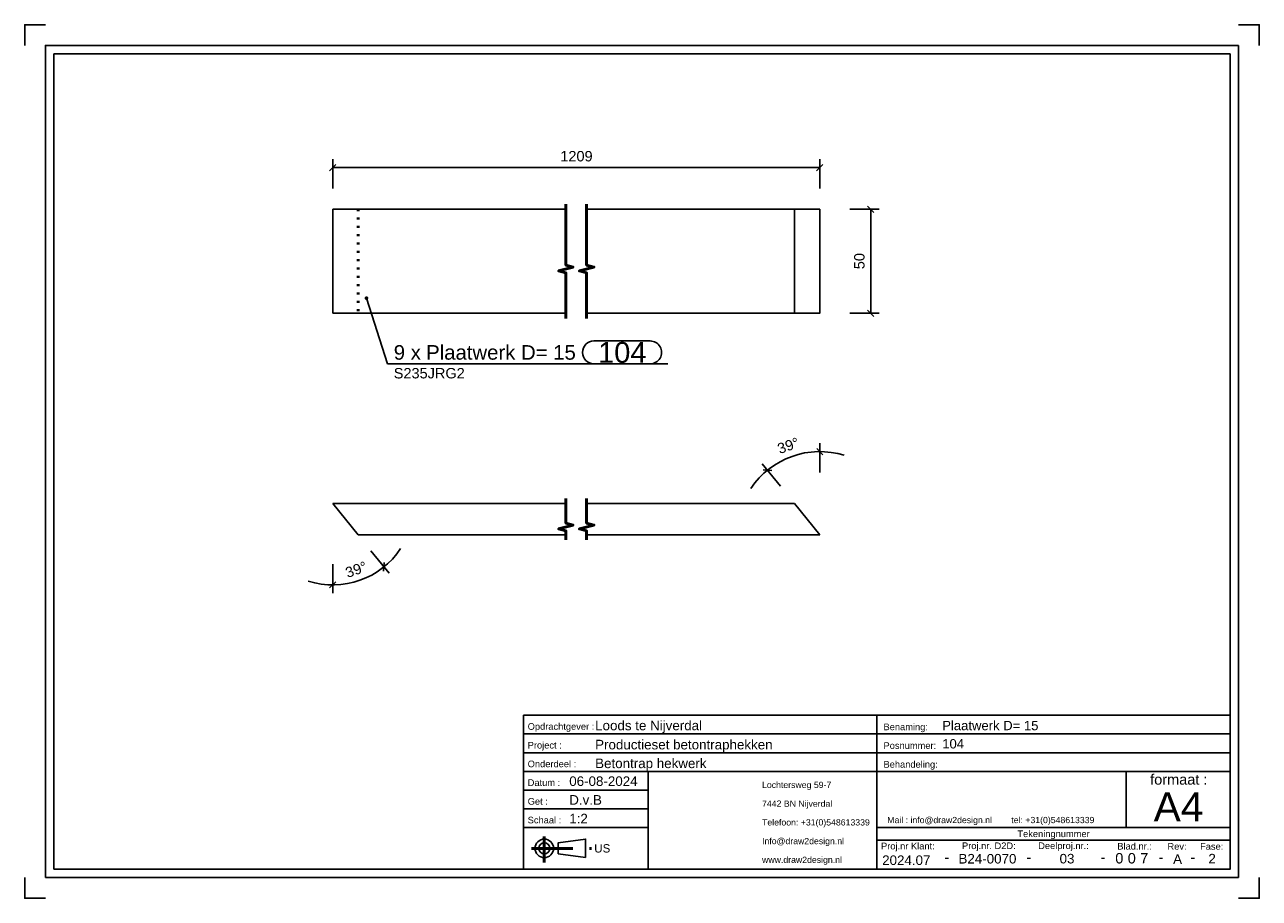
# Model space of a CAD drawing. Header units: millimetres. Extents: x -2 to 295, y -2968 to -2758.
import ezdxf
from ezdxf.enums import TextEntityAlignment as Align

# ---------------------------------------------------------------- set-up
doc = ezdxf.new("R2010")
doc.units = ezdxf.units.MM
doc.linetypes.add('DOT', pattern=[2, 0.5, -1.5])
doc.linetypes.add('STRICHPUNKT2', pattern=[18.5, 10, -4, 0.5, -4])
doc.layers.get('0').update_dxf_attribs({"linetype": 'CONTINUOUS'})
for name, color, linetype in [('DIM49', 4, 'CONTINUOUS'), ('TXT_ALL', 7, 'CONTINUOUS'), ('TXT_DIM49', 2, 'CONTINUOUS'), ('TXT_YELLOW', 2, 'CONTINUOUS')]:
    doc.layers.add(name, color=color, linetype=linetype)
doc.layers.add('LE_ALL', color=7, linetype='CONTINUOUS', lineweight=50)
doc.styles.add('ARIAL', font='arial.ttf')

# ---------------------------------------------------------------- blocks, each defined once
blk = doc.blocks.new('TFIELD_00004', base_point=(270.03, -2945.59))
at = {"layer": 'TXT_YELLOW', "style": 'ARIAL'}
blk.add_text('A4', height=7, dxfattribs=at).set_placement((270.03, -2945.59), align=Align.MIDDLE_LEFT)
blk = doc.blocks.new('FLEX_00003', base_point=(275.94, -2950.59))
blk.add_blockref('TFIELD_00004', (270.03, -2945.59))
blk = doc.blocks.new('TFIELD_00007', base_point=(205.94, -2948.78))
at = {"layer": 'TXT_YELLOW', "style": 'ARIAL'}
blk.add_text('Mail : info@draw2design.nl        tel: +31(0)548613339', height=1.5, dxfattribs=at).set_placement((205.94, -2948.78), align=Align.MIDDLE_LEFT)
blk = doc.blocks.new('FLEX_00006', base_point=(205.94, -2950.02))
blk.add_blockref('TFIELD_00007', (205.94, -2948.78))
blk = doc.blocks.new('DRAW2DESIGNLOGO_00005', base_point=(205.87, -2947.11))
blk.add_blockref('FLEX_00006', (205.94, -2950.02))
blk = doc.blocks.new('TFIELD_00011', base_point=(135.44, -2955.59))
at = {"layer": 'TXT_YELLOW', "style": 'ARIAL'}
blk.add_text('US', height=2, dxfattribs=at).set_placement((135.44, -2955.59), align=Align.MIDDLE_LEFT)
blk = doc.blocks.new('FLEX_00010', base_point=(135.44, -2955.59))
blk.add_blockref('TFIELD_00011', (135.44, -2955.59))
blk = doc.blocks.new('US_00009', base_point=(124.77, -2955.59))
blk.add_line((126.79, -2956.93), (133.36, -2957.82))
blk.add_lwpolyline([(126.79, -2956.93), (126.79, -2954.26), (133.36, -2953.37), (133.36, -2957.82)])
for radius in [2.22, 1.33]:
    blk.add_circle((123.44, -2955.59), radius)
at = {"layer": 'LE_ALL', "color": 1, "linetype": 'STRICHPUNKT2'}
for p, q in [((123.44, -2952.78), (123.44, -2959)), ((120.33, -2955.59), (135.2, -2955.59))]:
    blk.add_line(p, q, dxfattribs=at)
blk.add_blockref('FLEX_00010', (135.44, -2955.59))
blk = doc.blocks.new('TFIELD_00014', base_point=(175.82, -2958.34))
at = {"layer": 'TXT_YELLOW', "style": 'ARIAL'}
for s, p in [('Lochtersweg 59-7', (175.82, -2940.34)), ('7442 BN Nijverdal', (175.82, -2944.84)), ('Telefoon: +31(0)548613339', (175.82, -2949.34)), ('Info@draw2design.nl', (175.82, -2953.84)), ('www.draw2design.nl', (175.82, -2958.34))]:
    blk.add_text(s, height=1.5, dxfattribs=at).set_placement(p, align=Align.MIDDLE_LEFT)
blk = doc.blocks.new('FLEX_00013', base_point=(188.63, -2960.59))
blk.add_blockref('TFIELD_00014', (175.82, -2958.34))
blk = doc.blocks.new('D2D_00012', base_point=(148.69, -2958.74))
blk.add_blockref('FLEX_00013', (188.63, -2960.59))
blk = doc.blocks.new('SCHRIFE_00016', base_point=(129.44, -2940.59))
for p, q in [((118.44, -2923.59), (203.44, -2923.59)), ((203.44, -2923.59), (288.44, -2923.59)), ((203.44, -2960.59), (203.44, -2923.59)), ((288.44, -2923.59), (288.44, -2960.59)), ((118.44, -2928.09), (203.44, -2928.09)), ((203.44, -2928.09), (288.44, -2928.09)), ((118.44, -2932.59), (203.44, -2932.59)), ((203.44, -2932.59), (288.44, -2932.59)), ((118.44, -2937.09), (288.44, -2937.09)), ((148.44, -2937.09), (148.44, -2960.59)), ((263.44, -2937.09), (263.44, -2950.59)), ((148.44, -2941.59), (118.44, -2941.59)), ((148.44, -2946.09), (118.44, -2946.09)), ((148.44, -2950.59), (118.44, -2950.59)), ((288.44, -2950.59), (203.44, -2950.59)), ((288.44, -2953.59), (203.44, -2953.59))]:
    blk.add_line(p, q)
blk.add_lwpolyline([(288.44, -2960.59), (118.44, -2960.59), (118.44, -2923.59)])
at = {"layer": 'TXT_YELLOW', "style": 'ARIAL'}
for s, height, p in [('Loods te Nijverdal', 2.3, (135.67, -2927.2)), ('Plaatwerk D= 15', 2.25, (219.16, -2927.19)), ('Productieset betontraphekken', 2.3, (135.67, -2931.8)), ('104', 2.25, (219.16, -2931.58)), ('Betontrap hekwerk', 2.3, (135.67, -2936.3)), ('06-08-2024', 2.3, (129.44, -2940.59)), ('D.v.B', 2.3, (129.44, -2945.09)), ('1:2', 2.3, (129.44, -2949.59))]:
    blk.add_text(s, height=height, dxfattribs=at).set_placement(p)
for s, height, p in [('2024.07', 2.3, (210.52, -2959.59)), ('-', 2.5, (220.27, -2958.94)), ('B24-0070', 2.3, (230.04, -2959.24)), ('-', 2.5, (240.01, -2958.94)), ('03', 2.3, (249.18, -2959.22)), ('-', 2.5, (257.84, -2958.94)), ('-', 2.5, (271.78, -2958.94)), ('A', 2.3, (275.78, -2959.32)), ('-', 2.5, (279.43, -2958.94)), ('2', 2.3, (284.08, -2959.22))]:
    blk.add_text(s, height=height, dxfattribs=at).set_placement(p, align=Align.CENTER)
blk = doc.blocks.new('TFIELD_00020', base_point=(266.79, -2957.97))
at = {"layer": 'TXT_ALL', "style": 'ARIAL'}
blk.add_text('7', height=2.5, dxfattribs=at).set_placement((266.79, -2957.97), align=Align.MIDDLE_LEFT)
blk = doc.blocks.new('7_00019')
blk.add_blockref('TFIELD_00020', (266.79, -2957.97))
blk = doc.blocks.new('TELLER1_00018')
blk.add_blockref('7_00019', (0, 0))
blk = doc.blocks.new('TFIELD_00023', base_point=(263.79, -2957.97))
at = {"layer": 'TXT_ALL', "style": 'ARIAL'}
blk.add_text('0', height=2.5, dxfattribs=at).set_placement((263.79, -2957.97), align=Align.MIDDLE_LEFT)
blk = doc.blocks.new('0_00022')
blk.add_blockref('TFIELD_00023', (263.79, -2957.97))
blk = doc.blocks.new('TELLER2_00021')
blk.add_blockref('0_00022', (0, 0))
blk = doc.blocks.new('TFIELD_00026', base_point=(260.79, -2957.97))
at = {"layer": 'TXT_ALL', "style": 'ARIAL'}
blk.add_text('0', height=2.5, dxfattribs=at).set_placement((260.79, -2957.97), align=Align.MIDDLE_LEFT)
blk = doc.blocks.new('0_00025')
blk.add_blockref('TFIELD_00026', (260.79, -2957.97))
blk = doc.blocks.new('TELLER3_00024')
blk.add_blockref('0_00025', (0, 0))
blk = doc.blocks.new('NL_00027', base_point=(119.44, -2927.09))
at = {"layer": 'TXT_ALL', "color": 1, "style": 'ARIAL'}
blk.add_text('Tekeningnummer', height=1.6, dxfattribs=at).set_placement((245.94, -2952.09), align=Align.MIDDLE_CENTER)
at = {"layer": 'TXT_YELLOW', "style": 'ARIAL'}
for s, p in [('Opdrachtgever :', (119.44, -2927.09)), ('Benaming:', (205.04, -2927.19)), ('Project :', (119.44, -2931.59)), ('Posnummer:', (205.04, -2931.69)), ('Onderdeel :', (119.44, -2936.09)), ('Behandeling:', (205.04, -2936.19)), ('Datum :', (119.44, -2940.59)), ('Get :', (119.44, -2945.09)), ('Schaal :', (119.44, -2949.59)), ('Proj.nr Klant:', (204.44, -2955.84)), ('Proj.nr. D2D:', (223.92, -2955.77)), ('Deelproj.nr.:', (242.25, -2955.76)), ('Blad.nr.:', (261.28, -2955.88)), ('Rev:', (273.35, -2955.92)), ('Fase:', (281.19, -2955.92))]:
    blk.add_text(s, height=1.6, dxfattribs=at).set_placement(p)
blk.add_text('formaat :', height=2.5, dxfattribs=at).set_placement((276.07, -2940.28), align=Align.CENTER)
blk = doc.blocks.new('SCHRIFE_00015')
for name, p in [('SCHRIFE_00016', (129.44, -2940.59)), ('NL_00027', (119.44, -2927.09)), ('TELLER3_00024', (0, 0)), ('TELLER2_00021', (0, 0)), ('TELLER1_00018', (0, 0))]:
    blk.add_blockref(name, p)
blk = doc.blocks.new('DINA4Q_00002', base_point=(288.44, -2764.59))
for p, q in [((5.44, -2960.59), (5.44, -2764.59)), ((5.44, -2764.59), (288.44, -2764.59)), ((290.44, -2762.59), (290.44, -2962.59)), ((3.44, -2962.59), (290.44, -2962.59))]:
    blk.add_line(p, q)
for points in [[(-1.56, -2762.59), (-1.56, -2757.59), (3.44, -2757.59)], [(290.44, -2757.59), (295.44, -2757.59), (295.44, -2762.59)], [(3.44, -2962.59), (3.44, -2762.59), (290.44, -2762.59)], [(288.44, -2764.59), (288.44, -2960.59), (5.44, -2960.59)], [(-1.56, -2962.59), (-1.56, -2967.59), (3.44, -2967.59)], [(290.44, -2967.59), (295.44, -2967.59), (295.44, -2962.59)]]:
    blk.add_lwpolyline(points)
for name, p in [('SCHRIFE_00015', (0, 0)), ('D2D_00012', (148.69, -2958.74)), ('FLEX_00003', (275.94, -2950.59)), ('DRAW2DESIGNLOGO_00005', (205.87, -2947.11)), ('US_00009', (124.77, -2955.59))]:
    blk.add_blockref(name, p)
blk = doc.blocks.new('_ZBL0009_00001')
blk.add_blockref('DINA4Q_00002', (288.44, -2764.59))
blk = doc.blocks.new('_D1', base_point=(127.29, -2790.45))
at = {"layer": 'DIM49', "color": 1}
for p, q in [((73.3, -2791.2), (71.8, -2792.7)), ((72.55, -2796.95), (72.55, -2789.95)), ((188.95, -2792.7), (190.45, -2791.2)), ((189.7, -2796.95), (189.7, -2789.95)), ((72.55, -2791.95), (189.7, -2791.95))]:
    blk.add_line(p, q, dxfattribs=at)
at = {"layer": 'TXT_DIM49', "style": 'ARIAL'}
blk.add_text('1209', height=2.5, dxfattribs=at).set_placement((127.29, -2790.45))
blk = doc.blocks.new('_D2', base_point=(200.47, -2816.37))
at = {"layer": 'DIM49', "color": 1}
for p, q in [((196.97, -2801.95), (203.97, -2801.95)), ((202.72, -2802.7), (201.22, -2801.2)), ((201.97, -2826.95), (201.97, -2801.95)), ((196.97, -2826.95), (203.97, -2826.95)), ((201.22, -2826.2), (202.72, -2827.7))]:
    blk.add_line(p, q, dxfattribs=at)
at = {"layer": 'TXT_DIM49', "style": 'ARIAL'}
blk.add_text('50', height=2.5, rotation=90.0002, dxfattribs=at).set_placement((200.47, -2816.37))
blk = doc.blocks.new('SHAPE_00053', base_point=(80.65, -2823.31))
at = {"layer": 'DIM49', "color": 3}
for p, q in [((80.39, -2823.28), (80.91, -2823.28)), ((80.44, -2823.48), (80.85, -2823.48)), ((80.76, -2823.08), (80.54, -2823.08)), ((80.65, -2823.31), (85.72, -2839.12)), ((135.37, -2833.62), (148.89, -2833.62)), ((85.72, -2839.12), (153.14, -2839.12)), ((148.89, -2839.12), (135.37, -2839.12))]:
    blk.add_line(p, q, dxfattribs=at)
blk.add_lwpolyline([(80.5, -2823.09), (80.45, -2823.14), (80.41, -2823.19), (80.39, -2823.26), (80.38, -2823.33), (80.4, -2823.39), (80.43, -2823.46), (80.47, -2823.51), (80.53, -2823.55), (80.59, -2823.57), (80.66, -2823.58), (80.73, -2823.56), (80.79, -2823.54), (80.84, -2823.49), (80.88, -2823.43), (80.9, -2823.37), (80.91, -2823.3), (80.9, -2823.23), (80.87, -2823.17), (80.82, -2823.12), (80.77, -2823.08), (80.7, -2823.06), (80.63, -2823.05), (80.57, -2823.06)], close=True, dxfattribs=at)
for centre, start_param, end_param in [((135.37, -2836.37), 3.141593, 6.283185), ((148.89, -2836.37), 0, 3.141593)]:
    blk.add_ellipse(centre, major_axis=(0, -2.75), ratio=1, start_param=start_param, end_param=end_param, dxfattribs=at)
at = {"layer": 'TXT_DIM49', "style": 'ARIAL'}
for s, height, p in [('9 x', 3.5, (87.22, -2836.37)), ('Plaatwerk D= 15', 3.5, (95.01, -2836.37)), ('104', 5, (136.37, -2836.37)), ('S235JRG2', 2.5, (87.22, -2841.37))]:
    blk.add_text(s, height=height, dxfattribs=at).set_placement(p, align=Align.MIDDLE_LEFT)
blk = doc.blocks.new('Plaatwerk D_ 15_00036', base_point=(78.62, -2801.95))
for p, q in [((128.62, -2801.95), (72.55, -2801.95)), ((72.55, -2826.95), (72.55, -2801.95)), ((183.62, -2801.95), (133.62, -2801.95)), ((128.62, -2826.95), (72.55, -2826.95)), ((183.62, -2826.95), (133.62, -2826.95))]:
    blk.add_line(p, q)
blk.add_lwpolyline([(183.62, -2826.95), (183.62, -2801.95), (189.7, -2801.95), (189.7, -2826.95)], close=True)
at = {"layer": 'LE_ALL', "color": 3, "linetype": 'DOT'}
blk.add_line((78.62, -2801.95), (78.62, -2826.95), dxfattribs=at)
for name, p in [('_D1', (127.29, -2790.45)), ('_D2', (200.47, -2816.37)), ('SHAPE_00053', (80.65, -2823.31))]:
    blk.add_blockref(name, p)
blk = doc.blocks.new('Plaatwerk D_ 15_00035')
blk.add_blockref('Plaatwerk D_ 15_00036', (78.62, -2801.95))
blk = doc.blocks.new('Baluster_00034')
blk.add_blockref('Plaatwerk D_ 15_00035', (0, 0))
blk = doc.blocks.new('Traphek_00033')
blk.add_blockref('Baluster_00034', (0, 0))
blk = doc.blocks.new('00 begane grond_00032')
blk.add_blockref('Traphek_00033', (0, 0))
blk = doc.blocks.new('Duplex_00031')
blk.add_blockref('00 begane grond_00032', (0, 0))
blk = doc.blocks.new('Assen_00030')
blk.add_blockref('Duplex_00031', (0, 0))
blk = doc.blocks.new('_A3D0018_00029')
blk.add_blockref('Assen_00030', (0, 0))
blk = doc.blocks.new('_SHORTEN_00037', base_point=(128.62, -2828.2))
at = {"layer": 'LE_ALL', "color": 4}
for points in [[(128.62, -2828.2), (128.62, -2817.26), (126.88, -2816.79), (130.38, -2815.85), (128.62, -2815.39), (128.62, -2800.7)], [(133.62, -2828.2), (133.62, -2817.26), (131.88, -2816.79), (135.38, -2815.85), (133.62, -2815.39), (133.62, -2800.7)]]:
    blk.add_lwpolyline(points, dxfattribs=at)
blk = doc.blocks.new('_ANS0018_00028')
for name, p in [('_A3D0018_00029', (0, 0)), ('_SHORTEN_00037', (128.62, -2828.2))]:
    blk.add_blockref(name, p)
blk = doc.blocks.new('_D3', base_point=(76.12, -2890.61))
at = {"layer": 'DIM49', "color": 1}
for p, q in [((81.72, -2884.03), (86.12, -2889.47)), ((72.55, -2887.28), (72.55, -2894.28)), ((84.94, -2886.86), (84.79, -2888.98)), ((71.78, -2893), (73.32, -2891.55))]:
    blk.add_line(p, q, dxfattribs=at)
blk.add_ellipse((72.55, -2872.71), major_axis=(19.57, 0), ratio=1, start_param=4.40572, end_param=5.699733, dxfattribs=at)
at = {"layer": 'TXT_DIM49', "style": 'ARIAL'}
for s, p in [('°', (79.74, -2889.33)), ('39', (76.12, -2890.61))]:
    blk.add_text(s, height=2.5, rotation=19.4978, dxfattribs=at).set_placement(p)
blk = doc.blocks.new('_D4', base_point=(180.06, -2860.82))
at = {"layer": 'DIM49', "color": 1}
for p, q in [((190.43, -2860.98), (188.97, -2859.44)), ((189.7, -2865.21), (189.7, -2858.21)), ((180.26, -2868.56), (175.85, -2863.12)), ((176.05, -2864.59), (178.17, -2864.75))]:
    blk.add_line(p, q, dxfattribs=at)
blk.add_ellipse((189.7, -2880.21), major_axis=(0, -20), ratio=1, start_param=2.841592, end_param=4.12227, dxfattribs=at)
at = {"layer": 'TXT_DIM49', "style": 'ARIAL'}
for s, p in [('°', (183.68, -2859.54)), ('39', (180.06, -2860.82))]:
    blk.add_text(s, height=2.5, rotation=19.4978, dxfattribs=at).set_placement(p)
blk = doc.blocks.new('Plaatwerk D_ 15_00046', base_point=(183.62, -2872.71))
for p, q in [((128.62, -2872.71), (72.55, -2872.71)), ((78.62, -2880.21), (72.55, -2872.71)), ((183.62, -2872.71), (133.62, -2872.71)), ((189.7, -2880.21), (183.62, -2872.71)), ((128.62, -2880.21), (78.62, -2880.21)), ((189.7, -2880.21), (133.62, -2880.21))]:
    blk.add_line(p, q)
for name, p in [('_D4', (180.06, -2860.82)), ('_D3', (76.12, -2890.61))]:
    blk.add_blockref(name, p)
blk = doc.blocks.new('Plaatwerk D_ 15_00045')
blk.add_blockref('Plaatwerk D_ 15_00046', (183.62, -2872.71))
blk = doc.blocks.new('Baluster_00044')
blk.add_blockref('Plaatwerk D_ 15_00045', (0, 0))
blk = doc.blocks.new('Traphek_00043')
blk.add_blockref('Baluster_00044', (0, 0))
blk = doc.blocks.new('00 begane grond_00042')
blk.add_blockref('Traphek_00043', (0, 0))
blk = doc.blocks.new('Duplex_00041')
blk.add_blockref('00 begane grond_00042', (0, 0))
blk = doc.blocks.new('Assen_00040')
blk.add_blockref('Duplex_00041', (0, 0))
blk = doc.blocks.new('_A3D0020_00039')
blk.add_blockref('Assen_00040', (0, 0))
blk = doc.blocks.new('_SHORTEN_00047', base_point=(128.62, -2881.46))
at = {"layer": 'LE_ALL', "color": 4}
for points in [[(128.62, -2881.46), (128.62, -2879.27), (126.88, -2878.81), (130.38, -2877.87), (128.62, -2877.4), (128.62, -2871.46)], [(133.62, -2881.46), (133.62, -2879.27), (131.88, -2878.81), (135.38, -2877.87), (133.62, -2877.4), (133.62, -2871.46)]]:
    blk.add_lwpolyline(points, dxfattribs=at)
blk = doc.blocks.new('_ANS0020_00038')
for name, p in [('_A3D0020_00039', (0, 0)), ('_SHORTEN_00047', (128.62, -2881.46))]:
    blk.add_blockref(name, p)

msp = doc.modelspace()

# ---------------------------------------------------------------- block references
for name in ['_ZBL0009_00001', '_ANS0018_00028', '_ANS0020_00038']:
    msp.add_blockref(name, (0, 0))

doc.saveas('drawing.dxf')
